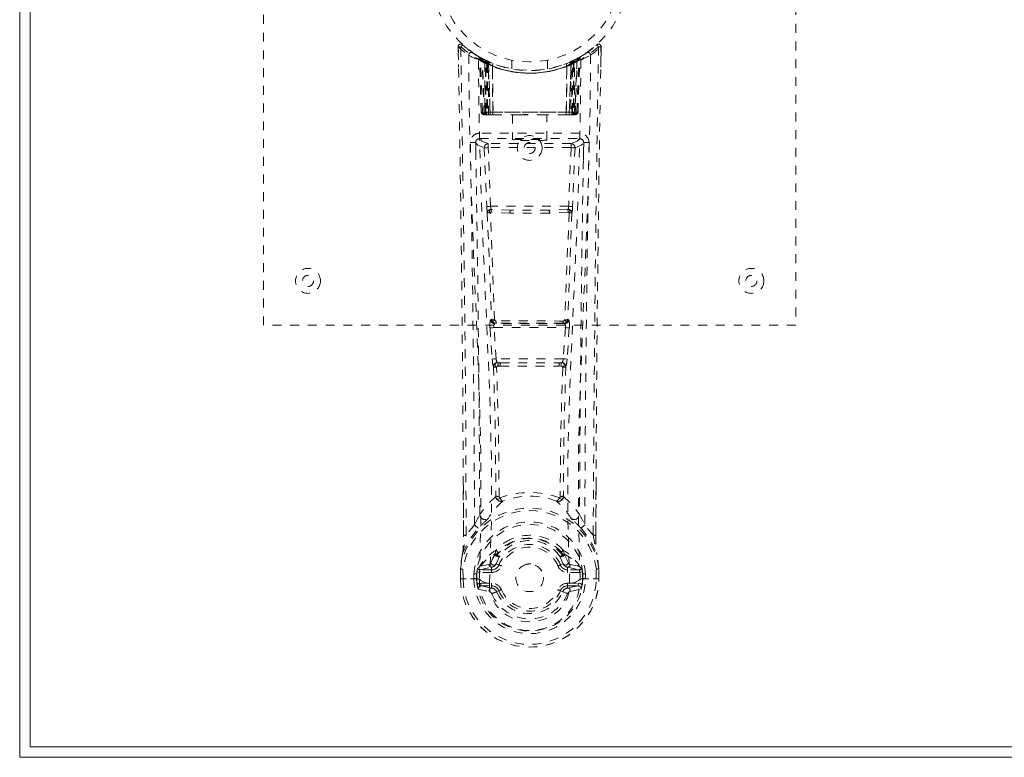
# Model space of a CAD drawing. Header units: inches. Extents: x 9 to 104.5, y 43.6 to 61.3.
# Tile 1 of 9: x 9 to 20.1, y 43.6 to 51.9. Entities that reach past the tile are written whole.
import ezdxf

# ---------------------------------------------------------------- set-up
doc = ezdxf.new("R2010")
doc.units = ezdxf.units.IN
doc.header["$MEASUREMENT"] = 0
doc.linetypes.add('SLD-Dashed', pattern=[0.075, 0.05, -0.025])
doc.linetypes.add('SLD-Solid', pattern=[0])

msp = doc.modelspace()

# ---------------------------------------------------------------- linework, layer by layer
at = {"color": 7, "linetype": 'SLD-Solid', "lineweight": 15}
for p, q in [((9.029, 43.556), (9.029, 61.306)), ((9.147, 61.188), (9.147, 43.674)), ((9.147, 43.674), (9.147, 61.188)), ((9.147, 43.674), (104.411, 43.674)), ((104.411, 43.674), (9.147, 43.674)), ((104.529, 43.556), (9.029, 43.556))]:
    msp.add_line(p, q, dxfattribs=at)
at = {"color": 7, "linetype": 'SLD-Dashed', "lineweight": 0}
for p, q in [((11.779, 48.431), (11.779, 56.431)), ((17.779, 56.431), (17.779, 48.431)), ((13.972, 51.572), (13.976, 51.342)), ((13.973, 51.502), (13.972, 51.572)), ((13.974, 51.572), (13.975, 51.502)), ((14.022, 51.595), (14.033, 51.585)), ((15.417, 51.502), (15.476, 51.545)), ((15.524, 51.585), (15.535, 51.595)), ((15.581, 51.342), (15.585, 51.572)), ((15.583, 51.515), (15.583, 51.572)), ((15.585, 51.572), (15.584, 51.515)), ((14.211, 51.457), (14.198, 51.465)), ((14.217, 51.452), (14.203, 51.46)), ((14.226, 51.432), (14.212, 51.44)), ((14.233, 50.835), (14.212, 51.44)), ((14.247, 50.835), (14.226, 51.432)), ((14.276, 51.422), (14.229, 51.447)), ((14.313, 51.386), (14.244, 51.421)), ((14.266, 50.806), (14.244, 51.421)), ((14.272, 51.392), (14.285, 51.417)), ((14.296, 51.412), (14.281, 51.42)), ((14.282, 51.387), (14.294, 51.413)), ((14.285, 51.417), (14.294, 51.413)), ((14.285, 51.385), (14.298, 51.411)), ((14.295, 51.381), (14.307, 51.407)), ((14.297, 51.412), (14.296, 51.412)), ((14.304, 51.377), (14.316, 51.403)), ((14.579, 51.42), (14.579, 51.324)), ((14.979, 51.324), (14.979, 51.42)), ((15.232, 51.399), (15.241, 51.403)), ((15.241, 51.403), (15.253, 51.377)), ((15.313, 51.421), (15.245, 51.386)), ((15.262, 51.381), (15.25, 51.407)), ((15.26, 51.411), (15.272, 51.385)), ((15.262, 51.412), (15.261, 51.412)), ((15.328, 51.447), (15.262, 51.412)), ((15.263, 51.413), (15.273, 51.417)), ((15.273, 51.417), (15.285, 51.392)), ((15.291, 50.806), (15.313, 51.421)), ((15.311, 50.835), (15.332, 51.432)), ((15.324, 50.835), (15.345, 51.44)), ((15.328, 51.447), (15.34, 51.453)), ((15.345, 51.44), (15.332, 51.432)), ((15.36, 51.465), (15.346, 51.457)), ((14.272, 51.392), (14.272, 50.835)), ((14.282, 51.387), (14.272, 51.392)), ((14.282, 50.835), (14.282, 51.387)), ((14.286, 50.835), (14.285, 51.385)), ((14.285, 51.385), (14.295, 51.381)), ((14.295, 51.381), (14.295, 50.835)), ((14.304, 51.377), (14.304, 50.806)), ((14.314, 51.372), (14.304, 51.377)), ((14.313, 51.386), (14.314, 51.386)), ((14.332, 50.806), (14.313, 51.386)), ((14.314, 51.372), (14.325, 51.399)), ((14.314, 51.386), (14.334, 50.806)), ((14.314, 50.806), (14.314, 51.372)), ((14.359, 51.356), (14.36, 51.356)), ((14.363, 50.806), (14.359, 51.356)), ((14.36, 51.356), (14.366, 50.806)), ((14.364, 51.383), (14.362, 51.383)), ((15.191, 50.806), (15.197, 51.356)), ((15.195, 51.383), (15.193, 51.383)), ((15.199, 51.356), (15.194, 50.806)), ((15.197, 51.356), (15.199, 51.356)), ((15.223, 50.806), (15.244, 51.386)), ((15.245, 51.386), (15.225, 50.806)), ((15.232, 51.399), (15.244, 51.372)), ((15.244, 51.386), (15.245, 51.386)), ((15.253, 51.377), (15.244, 51.372)), ((15.244, 51.372), (15.244, 50.806)), ((15.253, 50.806), (15.253, 51.377)), ((15.262, 51.381), (15.272, 51.385)), ((15.262, 50.835), (15.262, 51.381)), ((15.272, 51.385), (15.271, 50.835)), ((15.285, 51.392), (15.276, 51.387)), ((15.276, 51.387), (15.276, 50.835)), ((15.285, 50.835), (15.285, 51.392)), ((14.233, 50.835), (14.247, 50.835)), ((14.266, 50.806), (14.332, 50.806)), ((14.272, 50.835), (14.282, 50.835)), ((15.276, 50.835), (14.282, 50.835)), ((14.295, 50.835), (14.286, 50.835)), ((14.295, 50.835), (15.262, 50.835)), ((14.328, 50.806), (14.314, 50.806)), ((14.332, 50.806), (14.334, 50.806)), ((14.334, 50.806), (14.363, 50.806)), ((14.363, 50.806), (14.366, 50.806)), ((14.366, 50.806), (14.662, 50.806)), ((14.584, 50.806), (14.584, 50.521)), ((14.662, 50.806), (14.896, 50.806)), ((14.896, 50.806), (15.191, 50.806)), ((14.974, 50.521), (14.974, 50.806)), ((15.191, 50.806), (15.194, 50.806)), ((15.194, 50.806), (15.223, 50.806)), ((15.225, 50.806), (15.291, 50.806)), ((15.244, 50.806), (15.229, 50.806)), ((15.271, 50.835), (15.262, 50.835)), ((15.276, 50.835), (15.285, 50.835)), ((15.311, 50.835), (15.324, 50.835)), ((14.214, 50.597), (14.214, 50.536)), ((15.343, 50.597), (14.214, 50.597)), ((14.214, 50.536), (15.343, 50.536)), ((15.343, 50.536), (15.343, 50.597)), ((14.173, 50.483), (14.173, 50.297)), ((14.267, 50.433), (14.294, 49.77)), ((14.312, 50.48), (14.312, 50.435)), ((15.245, 50.48), (14.312, 50.48)), ((14.339, 49.773), (14.312, 50.435)), ((15.245, 50.435), (14.312, 50.435)), ((15.245, 50.435), (15.219, 49.773)), ((15.245, 50.48), (15.245, 50.435)), ((15.29, 50.433), (15.263, 49.77)), ((15.384, 50.297), (15.384, 50.483)), ((15.219, 49.773), (14.339, 49.773)), ((14.557, 49.696), (14.346, 49.706)), ((14.56, 49.73), (14.349, 49.735)), ((14.997, 49.73), (14.56, 49.73)), ((15.208, 49.735), (14.997, 49.73)), ((15.212, 49.706), (15, 49.696)), ((17.779, 48.431), (11.779, 48.431)), ((14.35, 48.496), (14.338, 48.491)), ((14.377, 48.404), (15.181, 48.404)), ((14.4, 48.052), (14.377, 48.404)), ((14.383, 48.449), (14.394, 48.454)), ((15.175, 48.449), (14.383, 48.449)), ((15.181, 48.404), (15.157, 48.052)), ((15.163, 48.454), (15.175, 48.449)), ((15.208, 48.496), (15.219, 48.491)), ((14.332, 48.401), (14.356, 48.049)), ((15.225, 48.401), (15.202, 48.049)), ((14.356, 48.049), (14.358, 48.021)), ((15.157, 48.052), (14.4, 48.052)), ((14.445, 47.97), (14.422, 47.97)), ((14.451, 48.007), (14.425, 48.007)), ((14.451, 48.007), (15.106, 48.007)), ((15.132, 48.007), (15.106, 48.007)), ((15.135, 47.971), (15.112, 47.97)), ((15.202, 48.049), (15.199, 48.021)), ((14.032, 46.059), (14.03, 46.626)), ((15.528, 46.613), (15.525, 46.059)), ((14.157, 46.179), (14.062, 46.061)), ((15.495, 46.061), (15.401, 46.179)), ((14.389, 45.853), (14.389, 45.847)), ((14.396, 45.881), (14.406, 45.896)), ((15.152, 45.896), (15.161, 45.881)), ((15.168, 45.853), (15.168, 45.847)), ((14.442, 45.83), (14.401, 45.74)), ((14.409, 45.846), (14.409, 45.84)), ((15.157, 45.74), (15.115, 45.83)), ((15.149, 45.84), (15.148, 45.846)), ((13.998, 45.682), (13.998, 45.678)), ((13.998, 45.569), (13.998, 45.678)), ((13.999, 45.678), (13.999, 45.569)), ((14.027, 45.678), (14.028, 45.57)), ((14.178, 45.625), (14.182, 45.64)), ((14.182, 45.64), (14.183, 45.573)), ((14.222, 45.711), (14.206, 45.698)), ((14.206, 45.698), (14.206, 45.698)), ((14.206, 45.698), (14.206, 45.698)), ((14.216, 45.672), (14.35, 45.702)), ((14.216, 45.672), (14.216, 45.642)), ((14.35, 45.672), (14.216, 45.672)), ((14.35, 45.642), (14.216, 45.642)), ((14.32, 45.731), (14.222, 45.711)), ((14.35, 45.702), (14.35, 45.672)), ((14.35, 45.642), (14.35, 45.672)), ((14.401, 45.74), (14.432, 45.727)), ((15.125, 45.727), (15.157, 45.74)), ((15.157, 45.74), (15.168, 45.721)), ((15.207, 45.702), (15.341, 45.672)), ((15.207, 45.672), (15.207, 45.702)), ((15.341, 45.672), (15.207, 45.672)), ((15.207, 45.642), (15.207, 45.672)), ((15.341, 45.642), (15.207, 45.642)), ((15.335, 45.711), (15.237, 45.731)), ((15.335, 45.711), (15.351, 45.698)), ((15.335, 45.711), (15.335, 45.711)), ((15.341, 45.642), (15.341, 45.672)), ((15.379, 45.625), (15.375, 45.64)), ((15.375, 45.64), (15.374, 45.573)), ((15.53, 45.57), (15.53, 45.678)), ((15.558, 45.569), (15.558, 45.678)), ((15.559, 45.569), (15.56, 45.678)), ((15.56, 45.678), (15.56, 45.682)), ((13.998, 45.569), (14.001, 45.569)), ((14.045, 45.57), (14.001, 45.569)), ((14.028, 45.57), (14.028, 45.569)), ((14.064, 45.57), (14.045, 45.57)), ((14.21, 45.57), (14.064, 45.57)), ((14.149, 45.573), (14.148, 45.626)), ((14.149, 45.573), (14.149, 45.573)), ((14.178, 45.625), (14.178, 45.574)), ((14.183, 45.573), (14.178, 45.574)), ((14.211, 45.57), (14.21, 45.57)), ((14.23, 45.52), (14.23, 45.49)), ((14.23, 45.52), (14.35, 45.52)), ((14.327, 45.517), (14.327, 45.518)), ((14.35, 45.52), (14.35, 45.49)), ((14.935, 45.581), (14.934, 45.566)), ((14.935, 45.587), (14.935, 45.581)), ((15.207, 45.52), (15.207, 45.49)), ((15.207, 45.52), (15.327, 45.52)), ((15.23, 45.518), (15.231, 45.517)), ((15.327, 45.49), (15.327, 45.52)), ((15.347, 45.57), (15.493, 45.57)), ((15.374, 45.573), (15.379, 45.574)), ((15.379, 45.574), (15.379, 45.625)), ((15.409, 45.626), (15.409, 45.573)), ((15.493, 45.57), (15.512, 45.57)), ((15.512, 45.57), (15.556, 45.569)), ((15.53, 45.57), (15.53, 45.57)), ((15.556, 45.569), (15.559, 45.569)), ((14.2, 45.454), (14.322, 45.426)), ((14.35, 45.466), (14.23, 45.49)), ((14.23, 45.49), (14.35, 45.49)), ((14.35, 45.466), (14.35, 45.49)), ((14.432, 45.435), (14.406, 45.425)), ((15.151, 45.425), (15.125, 45.435)), ((15.155, 45.432), (15.151, 45.425)), ((15.327, 45.49), (15.207, 45.466)), ((15.207, 45.466), (15.207, 45.49)), ((15.207, 45.49), (15.327, 45.49)), ((15.235, 45.426), (15.357, 45.454))]:
    msp.add_line(p, q, dxfattribs=at)
at = {"color": 7, "linetype": 'SLD-Dashed', "lineweight": 0, "flags": 128}
for points in [[(14.062, 46.061), (14.06, 46.832), (14.056, 47.6), (14.049, 48.366), (14.039, 49.131), (14.036, 49.325), (14.034, 49.523), (14.031, 49.692), (14.028, 49.879), (14.027, 49.957), (14.026, 50.038), (14.025, 50.121), (14.023, 50.196), (14.023, 50.216), (14.023, 50.25), (14.022, 50.297), (14.021, 50.359), (14.02, 50.446), (14.018, 50.552), (14.016, 50.675), (14.014, 50.817), (14.012, 50.941), (14.01, 51.04), (14.009, 51.134), (14.005, 51.37), (14.002, 51.573)], [(15.582, 51.572), (15.58, 51.58), (15.577, 51.588), (15.572, 51.594), (15.565, 51.599), (15.558, 51.602), (15.551, 51.602), (15.543, 51.6), (15.537, 51.596)], [(14.091, 51.479), (14.1, 50.723), (14.119, 49.97), (14.147, 49.22), (14.179, 48.476), (14.209, 47.737), (14.228, 47.005), (14.23, 46.282), (14.211, 45.57)], [(14.327, 45.518), (14.348, 46.23), (14.347, 46.953), (14.327, 47.684), (14.296, 48.422), (14.262, 49.167), (14.232, 49.916), (14.21, 50.669), (14.2, 51.423)], [(14.284, 51.416), (14.261, 51.429), (14.238, 51.442)], [(14.262, 51.429), (14.253, 51.433), (14.248, 51.432), (14.247, 51.426), (14.245, 51.42)], [(15.357, 51.423), (15.347, 50.669), (15.325, 49.916), (15.295, 49.167), (15.261, 48.422), (15.23, 47.684), (15.21, 46.953), (15.209, 46.23), (15.23, 45.518)], [(15.276, 51.387), (15.271, 51.397), (15.267, 51.405), (15.264, 51.411), (15.263, 51.413)], [(15.466, 51.479), (15.458, 50.723), (15.438, 49.97), (15.41, 49.22), (15.378, 48.476), (15.348, 47.737), (15.329, 47.005), (15.328, 46.282), (15.347, 45.57)], [(15.346, 51.457), (15.344, 51.455), (15.338, 51.452)], [(15.358, 51.464), (15.358, 51.464), (15.36, 51.465)], [(15.165, 51.374), (15.184, 51.379), (15.197, 51.384)], [(14.272, 50.835), (14.257, 50.835), (14.244, 50.835), (14.236, 50.835), (14.233, 50.835)], [(14.247, 50.835), (14.25, 50.835), (14.259, 50.835), (14.271, 50.835), (14.286, 50.835)], [(14.662, 50.806), (14.779, 50.815), (14.896, 50.806)], [(15.271, 50.835), (15.286, 50.835), (15.299, 50.835), (15.307, 50.835), (15.311, 50.835)], [(15.324, 50.835), (15.321, 50.835), (15.313, 50.835), (15.3, 50.835), (15.285, 50.835)], [(14.312, 50.48), (14.241, 50.508), (14.214, 50.536)], [(15.343, 50.536), (15.316, 50.508), (15.245, 50.48)], [(14.169, 50.491), (14.196, 50.462), (14.267, 50.433)], [(14.312, 50.435), (14.296, 50.434), (14.282, 50.434), (14.272, 50.433), (14.267, 50.433)], [(15.29, 50.433), (15.285, 50.433), (15.275, 50.434), (15.261, 50.434), (15.245, 50.435)], [(15.29, 50.433), (15.361, 50.462), (15.388, 50.491)], [(14.339, 49.773), (14.323, 49.772), (14.309, 49.771), (14.299, 49.771), (14.294, 49.77)], [(15.263, 49.77), (15.259, 49.771), (15.248, 49.771), (15.234, 49.772), (15.219, 49.773)], [(14.301, 49.702), (14.325, 49.097), (14.35, 48.496)], [(14.384, 48.49), (14.359, 49.093), (14.335, 49.699)], [(15, 49.696), (14.779, 49.696), (14.557, 49.696)], [(14.997, 49.73), (14.779, 49.73), (14.56, 49.73)], [(15.223, 49.699), (15.199, 49.093), (15.173, 48.49)], [(15.256, 49.702), (15.233, 49.097), (15.208, 48.496)], [(14.377, 48.404), (14.369, 48.404), (14.361, 48.403), (14.354, 48.403), (14.347, 48.402), (14.342, 48.402), (14.337, 48.402), (14.334, 48.402), (14.332, 48.401)], [(14.394, 48.454), (14.385, 48.455), (14.378, 48.458), (14.372, 48.462), (14.369, 48.468), (14.369, 48.474), (14.372, 48.48), (14.377, 48.486), (14.384, 48.49)], [(15.173, 48.49), (15.18, 48.486), (15.185, 48.48), (15.188, 48.474), (15.188, 48.468), (15.185, 48.462), (15.179, 48.458), (15.172, 48.455), (15.163, 48.454)], [(15.225, 48.401), (15.22, 48.402), (15.21, 48.402), (15.196, 48.403), (15.181, 48.404)], [(14.4, 48.052), (14.385, 48.051), (14.371, 48.05), (14.36, 48.049), (14.356, 48.049)], [(14.371, 47.963), (14.392, 47.231), (14.398, 46.507)], [(15.202, 48.049), (15.197, 48.049), (15.187, 48.05), (15.172, 48.051), (15.157, 48.052)], [(15.186, 47.963), (15.165, 47.231), (15.159, 46.507)], [(14.434, 46.496), (14.428, 47.222), (14.406, 47.957)], [(15.151, 47.957), (15.129, 47.222), (15.123, 46.496)], [(14.033, 46.627), (14.033, 46.402), (14.034, 46.06)], [(15.524, 46.06), (15.524, 46.433), (15.525, 46.614)], [(14.396, 46.499), (14.297, 46.403), (14.216, 46.297)], [(14.396, 46.499), (14.398, 46.489), (14.402, 46.48), (14.408, 46.474), (14.416, 46.47), (14.423, 46.469), (14.431, 46.471), (14.438, 46.477), (14.444, 46.484)], [(15.113, 46.484), (15.119, 46.477), (15.126, 46.471), (15.134, 46.469), (15.142, 46.47), (15.149, 46.474), (15.155, 46.48), (15.159, 46.489), (15.161, 46.499)], [(15.161, 46.499), (15.26, 46.403), (15.341, 46.297)], [(14.296, 46.234), (14.305, 46.243), (14.31, 46.249)], [(15.262, 46.234), (15.253, 46.243), (15.248, 46.249)], [(14.023, 45.856), (14.099, 46.014), (14.199, 46.142)], [(15.358, 46.142), (15.458, 46.014), (15.534, 45.856)], [(14.032, 46.059), (14.032, 46.059), (14.033, 46.06), (14.035, 46.06), (14.039, 46.06), (14.044, 46.061), (14.05, 46.061), (14.056, 46.061), (14.062, 46.061)], [(15.525, 46.059), (15.525, 46.059), (15.524, 46.06), (15.522, 46.06), (15.518, 46.06), (15.513, 46.061), (15.507, 46.061), (15.501, 46.061), (15.495, 46.061)], [(14.023, 45.856), (14.009, 45.78), (13.998, 45.682)], [(14.023, 45.856), (14.021, 45.851), (14.021, 45.845)], [(14.222, 45.711), (14.298, 45.793), (14.389, 45.853)], [(14.389, 45.853), (14.394, 45.876), (14.396, 45.881)], [(14.409, 45.846), (14.412, 45.86), (14.42, 45.872)], [(15.138, 45.872), (15.145, 45.86), (15.148, 45.846)], [(15.161, 45.881), (15.164, 45.876), (15.168, 45.853)], [(15.168, 45.853), (15.259, 45.793), (15.335, 45.711)], [(15.536, 45.845), (15.536, 45.851), (15.534, 45.856)], [(15.56, 45.682), (15.548, 45.78), (15.534, 45.856)], [(14.343, 45.75), (14.332, 45.736), (14.32, 45.731)], [(14.389, 45.847), (14.365, 45.804), (14.343, 45.75)], [(14.423, 45.82), (14.413, 45.82), (14.403, 45.825)], [(14.411, 45.836), (14.42, 45.83), (14.429, 45.827), (14.437, 45.827), (14.442, 45.83)], [(15.115, 45.83), (15.12, 45.827), (15.128, 45.827), (15.137, 45.83), (15.147, 45.836)], [(15.154, 45.825), (15.144, 45.82), (15.134, 45.82)], [(15.168, 45.847), (15.192, 45.804), (15.214, 45.75)], [(15.214, 45.75), (15.225, 45.736), (15.237, 45.731)], [(15.56, 45.678), (15.549, 45.772), (15.536, 45.845)], [(13.998, 45.678), (13.997, 45.678), (13.999, 45.678), (14.001, 45.678), (14.005, 45.678), (14.01, 45.678), (14.015, 45.678), (14.021, 45.678), (14.027, 45.678)], [(13.998, 45.682), (13.999, 45.682), (14.001, 45.682), (14.004, 45.681), (14.007, 45.681), (14.012, 45.68), (14.017, 45.68), (14.022, 45.679), (14.027, 45.678)], [(14.216, 45.642), (14.199, 45.644), (14.184, 45.651)], [(14.206, 45.698), (14.2, 45.692), (14.191, 45.685)], [(14.46, 45.715), (14.454, 45.717), (14.449, 45.719), (14.445, 45.721), (14.44, 45.723), (14.437, 45.724), (14.434, 45.726), (14.433, 45.726), (14.432, 45.727)], [(15.098, 45.715), (15.103, 45.717), (15.108, 45.719), (15.113, 45.721), (15.117, 45.723), (15.12, 45.724), (15.123, 45.726), (15.125, 45.726), (15.125, 45.727)], [(15.374, 45.651), (15.358, 45.644), (15.341, 45.642)], [(15.366, 45.685), (15.36, 45.689), (15.351, 45.698)], [(15.53, 45.678), (15.535, 45.679), (15.541, 45.68), (15.546, 45.68), (15.55, 45.681), (15.554, 45.681), (15.557, 45.682), (15.559, 45.682), (15.56, 45.682)], [(15.53, 45.678), (15.536, 45.678), (15.542, 45.678), (15.548, 45.678), (15.552, 45.678), (15.556, 45.678), (15.559, 45.678), (15.56, 45.678), (15.56, 45.678)], [(14.028, 45.57), (14.021, 45.569), (14.015, 45.569), (14.01, 45.569), (14.005, 45.569), (14.002, 45.569), (13.999, 45.569), (13.998, 45.569), (13.998, 45.569)], [(14.178, 45.574), (14.175, 45.573), (14.168, 45.573), (14.159, 45.573), (14.149, 45.573)], [(14.188, 45.503), (14.207, 45.516), (14.23, 45.52)], [(14.211, 45.57), (14.227, 45.552), (14.255, 45.536)], [(14.255, 45.536), (14.288, 45.525), (14.327, 45.517)], [(15.231, 45.517), (15.269, 45.525), (15.302, 45.536)], [(15.302, 45.536), (15.33, 45.552), (15.347, 45.57)], [(15.327, 45.52), (15.35, 45.516), (15.369, 45.503)], [(15.559, 45.569), (15.559, 45.569), (15.558, 45.569), (15.556, 45.569), (15.552, 45.569), (15.547, 45.569), (15.542, 45.57), (15.536, 45.57), (15.53, 45.57)], [(14.327, 45.517), (14.331, 45.435), (14.354, 45.355), (14.394, 45.279), (14.45, 45.213), (14.52, 45.158), (14.6, 45.117), (14.688, 45.092), (14.778, 45.084), (14.869, 45.092), (14.957, 45.117), (15.037, 45.158), (15.107, 45.213), (15.163, 45.279), (15.204, 45.355), (15.226, 45.435), (15.231, 45.517)], [(14.46, 45.447), (14.454, 45.445), (14.449, 45.443), (14.445, 45.441), (14.44, 45.439), (14.437, 45.438), (14.434, 45.436), (14.433, 45.436), (14.432, 45.435)], [(15.098, 45.447), (15.103, 45.445), (15.108, 45.443), (15.113, 45.441), (15.117, 45.439), (15.12, 45.438), (15.123, 45.436), (15.125, 45.436), (15.125, 45.435)], [(15.151, 45.425), (15.153, 45.424), (15.159, 45.421), (15.167, 45.418), (15.177, 45.414), (15.187, 45.41), (15.196, 45.406), (15.202, 45.403), (15.206, 45.402)]]:
    msp.add_lwpolyline(points, dxfattribs=at)
at = {"color": 7, "linetype": 'SLD-Dashed', "lineweight": 0}
for centre, radius in [((14.779, 52.431), 1.125), ((14.779, 52.431), 1.03), ((14.779, 50.431), 0.14), ((14.779, 50.431), 0.0625), ((12.279, 48.931), 0.141), ((17.279, 48.931), 0.141), ((12.279, 48.931), 0.0625), ((17.279, 48.931), 0.0625), ((14.779, 45.581), 0.156)]:
    msp.add_circle(centre, radius, dxfattribs=at)
for centre, radius, start, end in [((14.002, 51.573), 0.03, 47.8742, 180.8684), ((14.01, 50.396), 1.176, 90.3884, 91.8496), ((14.786, 52.483), 1.221, 228.2157, 235.3101), ((16.075, 49.707), 2.788, 137.4009, 138.0153), ((14.779, 52.432), 1.158, 227.8872, 312.1137), ((14.777, 52.428), 1.124, 227.921, 235.3716), ((14.781, 52.428), 1.124, 304.6279, 312.0789), ((14.771, 52.482), 1.221, 304.6881, 311.7851), ((429.653, 44.333), 414.161, 178.9984, 179.76092), ((351.31, 45.197), 335.786, 178.92196, 179.75833), ((15.555, 51.573), 0.03, 359.1353, 132.1241), ((13.69, 49.897), 2.507, 41.9536, 42.6369), ((15.537, 49.89), 1.683, 88.3703, 89.3917), ((-320.735, 45.206), 334.768, 0.24308, 1.07763), ((14.121, 51.478), 0.03, 55.9466, 179.9454), ((14.762, 52.662), 1.361, 240.4676, 245.625), ((14.747, 52.375), 1.064, 234.3721, 244.9435), ((14.779, 52.431), 1.128, 235.3631, 240.5077), ((14.182, 51.439), 0.03, 1.9864, 58.9824), ((14.67, 52.25), 0.917, 238.9556, 239.7496), ((14.241, 51.411), 0.0428, 114.1597, 163.05), ((14.779, 52.463), 1.19, 240.9032, 299.0966), ((14.195, 51.443), 0.02, 342.7357, 49.629), ((14.196, 51.431), 0.0299, 1.9099, 59.7447), ((14.78, 52.433), 1.13, 239.7677, 244.7492), ((14.752, 52.045), 0.811, 228.2704, 233.7179), ((14.779, 52.431), 1.128, 240.5082, 299.4917), ((14.75, 52.038), 0.801, 229.1476, 234.5814), ((14.214, 51.42), 0.0299, 1.7995, 60.8032), ((14.78, 52.434), 1.131, 240.8353, 245.7544), ((14.75, 52.033), 0.793, 230.383, 235.7697), ((-11.49, 50.148), 25.767, 1.4625, 2.8398), ((14.283, 51.385), 0.0297, 1.4875, 64.5305), ((14.284, 51.385), 0.0297, 1.4833, 64.59), ((14.716, 52.292), 0.975, 244.5431, 247.4765), ((14.784, 52.42), 1.116, 294.2118, 299.1999), ((15.273, 51.385), 0.0297, 115.4102, 178.5165), ((15.274, 51.385), 0.0297, 115.4677, 178.5143), ((14.802, 52.039), 0.802, 304.2592, 309.5879), ((14.808, 52.037), 0.8, 305.4131, 310.8579), ((14.806, 52.045), 0.811, 306.2805, 311.7313), ((41.032, 50.149), 25.751, 177.1598, 178.5379), ((15.343, 51.42), 0.0299, 119.2085, 178.197), ((15.341, 51.422), 0.0273, 117.6386, 182.2925), ((15.361, 51.431), 0.0299, 120.2498, 178.0956), ((14.779, 52.431), 1.128, 299.4921, 304.6375), ((15.316, 51.41), 0.0429, 16.9745, 65.8183), ((15.371, 51.441), 0.0264, 119.4105, 183.7883), ((15.375, 51.439), 0.03, 121.0176, 178.0136), ((14.794, 52.665), 1.363, 294.3807, 299.529), ((15.436, 51.478), 0.03, 0.0535, 124.0542), ((14.779, 52.43), 1.155, 244.5268, 295.4732), ((14.779, 52.43), 1.155, 245.2589, 294.7411), ((14.73, 51.975), 0.722, 234.8031, 239.0727), ((14.779, 52.43), 1.155, 246.2582, 293.7418), ((14.329, 51.374), 0.0347, 329.0294, 15.0605), ((14.33, 51.374), 0.0347, 329.0976, 15.1376), ((14.779, 52.394), 1.12, 248.0447, 291.9528), ((15.227, 51.374), 0.0345, 164.7212, 211.0335), ((15.228, 51.374), 0.0347, 164.9394, 210.9708), ((14.828, 51.975), 0.722, 300.9271, 305.1959), ((14.263, 50.836), 0.03, 181.9931, 269.996), ((14.295, 50.88), 0.0753, 216.3039, 253.1006), ((14.276, 50.836), 0.03, 181.9677, 269.972), ((14.291, 50.985), 0.177, 260.4285, 268.5136), ((14.847, 50.829), 0.575, 179.3822, 182.073), ((14.694, 50.828), 0.413, 179.007, 183.0267), ((14.887, 50.829), 0.601, 179.4207, 181.9941), ((14.724, 50.828), 0.429, 179.0501, 182.9187), ((14.833, 50.828), 0.429, 357.086, 0.9545), ((14.683, 50.829), 0.588, 357.9777, 0.6075), ((15.267, 50.993), 0.185, 271.3828, 279.0485), ((14.863, 50.828), 0.413, 356.9733, 0.993), ((15.281, 50.836), 0.03, 270.028, 358.0323), ((15.263, 50.88), 0.0753, 286.8998, 323.696), ((14.71, 50.829), 0.575, 357.9272, 0.6177), ((15.294, 50.836), 0.03, 270.004, 358.0069), ((14.214, 50.492), 0.105, 89.9852, 180.8824), ((14.214, 50.491), 0.045, 90.0018, 180.9455), ((15.343, 50.492), 0.105, 359.118, 90.0144), ((15.343, 50.491), 0.045, 359.0554, 89.9974), ((-274.878, 45.151), 289.037, 0.20376, 1.05854), ((14.138, 49.635), 0.856, 87.8893, 91.9055), ((-276.388, 45.154), 290.606, 0.22541, 1.05229), ((14.312, 50.434), 0.0451, 90.4449, 181.6947), ((15.245, 50.434), 0.0451, 358.2783, 89.5543), ((305.945, 45.154), 290.606, 178.94771, 179.77459), ((15.42, 49.636), 0.856, 88.0939, 92.1116), ((317.887, 45.003), 302.489, 178.96047, 179.77724), ((14.81, 49.79), 0.516, 182.1961, 189.7831), ((14.345, 49.693), 0.0452, 90.1304, 168.5512), ((14.347, 49.717), 0.0216, 94.0666, 235.998), ((14.472, 49.781), 0.134, 183.7297, 198.5328), ((14.35, 49.74), 0.00464, 195.4471, 262.7657), ((15.208, 49.74), 0.00458, 276.7802, 344.815), ((15.085, 49.781), 0.134, 341.454, 356.2758), ((15.21, 49.717), 0.0216, 304.0043, 85.9311), ((15.212, 49.693), 0.0452, 11.4421, 89.8732), ((14.749, 49.79), 0.515, 350.2039, 357.8114), ((14.327, 49.795), 0.0956, 254.3756, 274.7226), ((14.345, 49.695), 0.0114, 88.4865, 157.4737), ((14.456, 49.707), 0.111, 165.3752, 180.5301), ((14.639, 49.705), 0.0821, 162.2348, 186.0081), ((14.919, 49.705), 0.0822, 353.9945, 17.7627), ((15.101, 49.707), 0.111, 359.5325, 14.7097), ((15.212, 49.695), 0.0114, 22.2105, 91.268), ((15.23, 49.794), 0.0956, 265.2753, 285.6273), ((14.52, 48.434), 0.191, 162.6898, 189.945), ((14.383, 48.494), 0.0451, 183.9447, 269.3376), ((14.395, 48.499), 0.0451, 184.096, 269.3029), ((14.377, 48.557), 0.0668, 245.6257, 276.1132), ((14.426, 48.421), 0.052, 146.8501, 198.5333), ((14.401, 48.496), 0.0174, 200.0903, 265.4721), ((14.404, 48.392), 0.0626, 88.541, 99.0713), ((14.779, 12.763), 35.717, 89.3919, 90.6083), ((14.434, 48.475), 0.0353, 173.7778, 215.2074), ((14.779, 15.747), 32.709, 89.3469, 90.6533), ((15.123, 48.475), 0.0353, 324.7805, 6.2343), ((15.153, 48.391), 0.0636, 80.9827, 91.4834), ((15.156, 48.497), 0.0183, 275.7712, 338.1336), ((15.163, 48.499), 0.0451, 270.697, 355.9071), ((15.18, 48.556), 0.0667, 263.8697, 294.4084), ((15.174, 48.494), 0.0451, 270.6624, 356.0553), ((15.131, 48.421), 0.0518, 341.3911, 33.2255), ((15.037, 48.434), 0.191, 350.0561, 17.3092), ((14.562, 48.036), 0.204, 184.065, 200.6631), ((14.417, 47.963), 0.0464, 92.4788, 179.2378), ((14.4, 48.018), 0.0615, 242.1275, 275.9609), ((14.415, 47.982), 0.0271, 90.6883, 249.4055), ((14.482, 48.057), 0.0824, 183.6528, 215.4428), ((14.424, 47.952), 0.0186, 94.5938, 165.3507), ((14.424, 48.025), 0.0184, 242.0368, 273.5361), ((14.501, 47.984), 0.0795, 162.8042, 189.4355), ((14.507, 47.98), 0.0624, 154.2188, 188.7166), ((14.779, 80.323), 32.354, 269.41, 270.59), ((14.779, 81.372), 33.367, 269.4373, 270.5627), ((15.05, 47.98), 0.0623, 351.253, 25.8116), ((15.134, 48.025), 0.0176, 265.6957, 298.7575), ((15.056, 47.984), 0.0795, 350.5796, 17.1933), ((15.133, 47.952), 0.0186, 14.5434, 85.3409), ((15.077, 48.056), 0.0808, 324.2232, 356.6814), ((15.14, 47.963), 0.0464, 0.762, 87.5245), ((15.142, 47.982), 0.0271, 290.5882, 89.318), ((15.158, 48.018), 0.0615, 264.0382, 297.8715), ((14.995, 48.036), 0.204, 339.3448, 355.929), ((14.779, 45.571), 0.972, 69.8638, 110.1345), ((15.05, 45.796), 0.867, 131.5103, 148.5608), ((14.386, 46.506), 0.0126, 326.4522, 4.1767), ((14.457, 46.504), 0.0607, 184.6235, 287.3247), ((14.431, 46.55), 0.0541, 233.0563, 273.2314), ((14.448, 46.498), 0.014, 187.775, 254.3809), ((14.503, 46.5), 0.0612, 194.8609, 242.4269), ((14.779, 45.653), 0.849, 69.047, 110.953), ((15.101, 46.504), 0.0607, 252.6737, 355.3761), ((15.054, 46.5), 0.0612, 297.5656, 345.142), ((14.507, 45.796), 0.868, 31.4418, 48.4871), ((15.11, 46.498), 0.014, 285.6212, 352.2244), ((15.126, 46.55), 0.0541, 266.7653, 306.9453), ((15.172, 46.506), 0.0126, 175.8233, 213.5468), ((14.779, 45.581), 0.787, 7.3679, 172.6321), ((14.779, 45.581), 0.758, 7.3679, 172.6321), ((11.689, 47.492), 2.795, 331.9775, 334.684), ((14.276, 46.3), 0.0607, 182.3508, 303.2467), ((15.281, 46.3), 0.0607, 236.7585, 357.6462), ((17.868, 47.492), 2.795, 205.316, 208.0225), ((14.779, 45.581), 0.632, 4.1186, 175.8814), ((15.771, 44.595), 2.205, 131.9961, 135.4495), ((13.785, 44.594), 2.207, 44.5519, 48.0023), ((14.408, 46.425), 0.352, 224.3725, 233.6429), ((14.779, 45.581), 0.602, 4.2517, 175.7483), ((15.149, 46.425), 0.352, 306.3604, 315.6242), ((12.597, 46.025), 1.436, 352.8152, 1.3448), ((8.427, 47.024), 5.717, 348.206, 350.3002), ((14.726, 45.63), 0.417, 111.8104, 140.2747), ((14.779, 45.569), 0.455, 35.9728, 144.0272), ((14.779, 45.539), 0.49, 42.8679, 137.1321), ((14.779, 45.59), 0.413, 35.4713, 144.5332), ((14.779, 45.557), 0.504, 65.7099, 114.2906), ((14.831, 45.63), 0.417, 39.7296, 68.1861), ((21.132, 47.025), 5.718, 189.7, 191.7937), ((16.941, 46.024), 1.416, 178.5994, 187.2444), ((14.668, 45.433), 0.532, 119.5711, 150.2124), ((14.408, 45.875), 0.0285, 228.7217, 271.1597), ((14.435, 45.897), 0.029, 181.3389, 239.072), ((14.779, 45.581), 0.376, 22.774, 157.226), ((14.779, 45.581), 0.346, 22.774, 157.226), ((15.123, 45.897), 0.029, 300.9281, 358.6616), ((15.149, 45.875), 0.0285, 268.8319, 311.2911), ((14.887, 45.431), 0.535, 29.8514, 60.3529), ((15.263, 45.584), 1.269, 168.1229, 175.7632), ((14.374, 45.755), 0.0308, 189.2222, 329.7579), ((14.408, 45.869), 0.0285, 228.6799, 271.145), ((14.419, 45.85), 0.0298, 184.4993, 237.2573), ((13.92, 46.162), 0.589, 325.0507, 326.3936), ((14.413, 45.84), 0.00483, 175.6406, 234.2808), ((14.423, 45.842), 0.0228, 269.5643, 325.8549), ((15.134, 45.842), 0.0227, 214.1371, 270.4762), ((15.144, 45.84), 0.00483, 305.7158, 4.3598), ((15.698, 46.203), 0.663, 213.6806, 214.8737), ((15.149, 45.869), 0.0285, 268.8504, 311.3307), ((15.138, 45.85), 0.0301, 303.0026, 355.365), ((15.183, 45.755), 0.0308, 210.2896, 350.7371), ((14.779, 45.581), 0.599, 173.2568, 174.3599), ((14.306, 45.642), 0.122, 159.7402, 175.799), ((14.216, 45.703), 0.0305, 215.6379, 270.5457), ((14.35, 45.732), 0.03, 181.6353, 269.1153), ((14.345, 45.762), 0.06, 275.0555, 338.6869), ((14.35, 45.761), 0.089, 270, 337.226), ((14.35, 45.761), 0.119, 269.9996, 337.2264), ((14.779, 45.581), 0.157, 84.8878, 105.7451), ((15.207, 45.761), 0.119, 202.7736, 270.0004), ((15.207, 45.761), 0.089, 202.774, 270), ((15.208, 45.752), 0.0504, 218.0683, 269.1866), ((15.207, 45.732), 0.03, 270.8844, 358.3649), ((15.342, 45.703), 0.0305, 269.4488, 324.3719), ((15.287, 45.65), 0.0865, 0.8363, 23.6322), ((14.779, 45.581), 0.599, 5.6401, 6.7432), ((14.779, 45.581), 0.781, 180.8691, 0), ((14.779, 45.581), 0.781, 180.8627, 359.1373), ((14.779, 45.581), 0.751, 180.8899, 359.1372), ((14.179, 46.227), 0.601, 267.1317, 269.983), ((14.779, 45.581), 0.63, 180.7179, 359.2821), ((14.779, 45.581), 0.6, 180.7178, 359.2822), ((14.779, 45.581), 0.596, 180.7437, 187.5062), ((14.779, 45.555), 0.568, 178.4775, 1.5215), ((14.35, 45.401), 0.119, 22.7736, 90.0004), ((15.207, 45.401), 0.119, 89.9996, 157.2264), ((14.779, 45.581), 0.596, 352.4937, 359.2563), ((15.379, 46.227), 0.601, 270.017, 272.8683), ((15.377, 44.275), 1.298, 88.6255, 89.9389), ((14.42, 45.534), 0.234, 187.565, 200.034), ((14.229, 45.46), 0.0298, 88.6093, 192.2857), ((14.351, 45.436), 0.0301, 91.1982, 198.171), ((14.313, 45.386), 0.0412, 22.4913, 77.8699), ((14.35, 45.401), 0.089, 22.774, 90), ((14.344, 45.398), 0.0676, 22.9357, 84.9685), ((16.036, 41.467), 4.28, 112.3752, 113.1712), ((14.779, 45.581), 0.404, 202.774, 337.226), ((14.779, 45.581), 0.376, 202.774, 337.226), ((14.779, 45.581), 0.346, 202.774, 337.226), ((15.207, 45.401), 0.089, 90, 157.226), ((15.213, 45.398), 0.0676, 95.0405, 150.0553), ((15.244, 45.386), 0.0412, 102.1189, 157.5199), ((15.207, 45.436), 0.0301, 341.8291, 88.8017), ((15.328, 45.46), 0.0298, 347.7226, 91.3869), ((15.137, 45.534), 0.234, 339.9719, 352.429), ((14.779, 45.581), 0.463, 202.774, 337.226)]:
    msp.add_arc(centre, radius, start, end, dxfattribs=at)
msp.add_ellipse((14.779, 50.521), major_axis=(0.195, 0), ratio=0.034921, dxfattribs=at)

doc.saveas('drawing.dxf')
